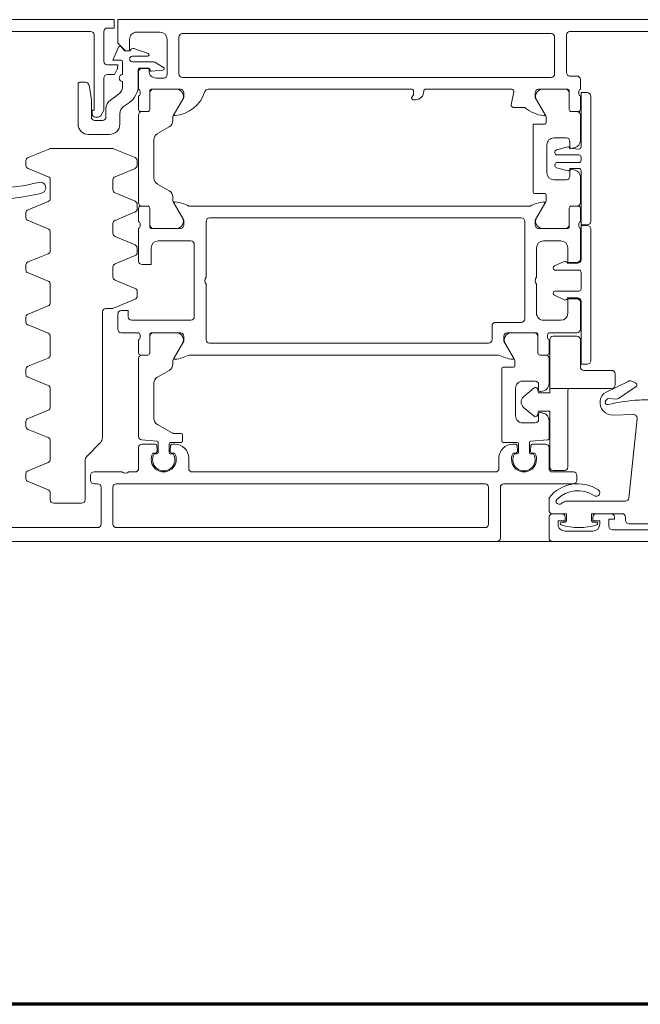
# Model space of a CAD drawing. Header units: centimetres. Extents: x -1631 to 21770, y -8842 to 3590.
# Tile 45 of 142: x 474.57 to 483.49, y 1005.83 to 1019.98. Entities that reach past the tile are written whole.
import ezdxf

# ---------------------------------------------------------------- set-up
doc = ezdxf.new("R2010")
doc.units = ezdxf.units.CM
doc.linetypes.add('Długa kreska', pattern=[142.875, 95.25, -47.625])
for name, color, linetype, lineweight in [('A-DETL', 90, 'Continuous', 9), ('A-DETL-GENF', 92, 'Continuous', 9), ('A-DOOR', 31, 'Continuous', 13)]:
    doc.layers.add(name, color=color, linetype=linetype, lineweight=lineweight)

# ---------------------------------------------------------------- blocks, each defined once
blk = doc.blocks.new('Schueco_FWS_ADS-75-SimplySmart_inw_Family-02 - FWS SI insert unit 90-2368450-6_piętro IV __13_80 m_ - stan projektowany')
at = {"layer": 'A-DETL-GENF'}
blk.add_line((74.6, 0.9), (-74.6, 0.9), dxfattribs=at)
at = {"layer": 'A-DOOR'}
for p, q in [((-68.35, 0.9), (-74.5, 0.9)), ((-68.3, 0.55), (-68.3, 0.85)), ((-67.6, 0.85), (-67.6, 0.12)), ((-58.95, 0.9), (-67.55, 0.9)), ((-70.5, 0.73), (-69.21, 0.73)), ((-68.93, 0.75), (-68.53, 0.75)), ((-69.45, 0.645), (-70.3, 0.645)), ((-69.4, 0.55), (-69.4, 0.595)), ((-68.98, 0.62), (-68.93, 0.62)), ((-68.53, 0.62), (-68.48, 0.62)), ((-67.43, 0.12), (-67.43, 0.65)), ((-67.38, 0.7), (-62.08, 0.7)), ((-62.03, 0.65), (-62.03, 0.12)), ((-61.86, 0.12), (-61.86, 0.65)), ((-61.81, 0.7), (-59.81, 0.7)), ((-69.19, 0.5), (-68.98, 0.5)), ((-68.48, 0.5), (-68.35, 0.5)), ((-68.3, 0.27), (-68.3, 0.45)), ((-69.397, 0.32), (-68.557, 0.32)), ((-61.63, 0.3), (-61.63, -0.259)), ((-61.18, 0.35), (-61.58, 0.35)), ((-61.13, 0.203), (-61.13, 0.3)), ((-69.567, -0.869), (-69.447, 0.275)), ((-60.811, 0.038), (-61.099, 0.157)), ((-68.7, 0.02), (-68.7, -0.05)), ((-67.65, 0.07), (-68.65, 0.07)), ((-62.08, 0.07), (-67.38, 0.07)), ((-61.76, 0.07), (-61.81, 0.07)), ((-61.71, -0.05), (-61.71, 0.02)), ((-68.65, -0.1), (-68.35, -0.1)), ((-67.53, -0.1), (-63.17, -0.1)), ((-62.35, -0.1), (-62.26, -0.1)), ((-62.16, -0.1), (-61.76, -0.1)), ((-61.099, -0.237), (-60.811, -0.118)), ((-60.78, -0.002), (-60.78, -0.078)), ((-68.3, -0.15), (-68.3, -0.45)), ((-67.58, -0.3), (-67.58, -0.15)), ((-63.12, -0.15), (-63.12, -0.3)), ((-62.4, -0.45), (-62.4, -0.15)), ((-68.062, -0.37), (-68.096, -0.37)), ((-68.04, -0.36), (-68.076, -0.36)), ((-68.04, -0.482), (-68.033, -0.403)), ((-68.02, -0.522), (-68.02, -0.38)), ((-67.86, -0.38), (-67.86, -0.505)), ((-67.847, -0.403), (-67.84, -0.482)), ((-67.804, -0.36), (-67.84, -0.36)), ((-67.784, -0.37), (-67.817, -0.37)), ((-62.882, -0.37), (-62.916, -0.37)), ((-62.896, -0.36), (-62.86, -0.36)), ((-62.86, -0.482), (-62.853, -0.403)), ((-62.84, -0.38), (-62.84, -0.505)), ((-62.68, -0.522), (-62.68, -0.38)), ((-62.667, -0.403), (-62.66, -0.482)), ((-62.66, -0.36), (-62.624, -0.36)), ((-62.604, -0.37), (-62.637, -0.37)), ((-61.659, -0.329), (-61.851, -0.521)), ((-61.13, -0.547), (-61.13, -0.283)), ((-68.282, -0.563), (-68.038, -0.542)), ((-68.25, -0.5), (-68.059, -0.5)), ((-67.84, -0.525), (-67.64, -0.525)), ((-67.821, -0.5), (-67.78, -0.5)), ((-67.62, -0.545), (-67.62, -1.585)), ((-63.03, -0.545), (-63.03, -0.635)), ((-62.86, -0.525), (-63.01, -0.525)), ((-62.92, -0.5), (-62.879, -0.5)), ((-62.446, -0.561), (-62.662, -0.542)), ((-62.641, -0.5), (-62.45, -0.5)), ((-68.3, -0.846), (-68.3, -0.583)), ((-62.4, -1.729), (-62.4, -0.61)), ((-61.88, -0.591), (-61.88, -2.4)), ((-60.811, -0.712), (-61.099, -0.593)), ((-67.92, -0.805), (-68.1, -0.805)), ((-60.78, -0.752), (-60.78, -0.828)), ((-69.221, -0.917), (-69.516, -0.924)), ((-68.181, -0.954), (-68.226, -0.942)), ((-68.15, -0.855), (-68.15, -0.93)), ((-67.82, -1.305), (-67.82, -0.905)), ((-62.62, -0.869), (-62.62, -1.375)), ((-61.099, -0.987), (-60.811, -0.868)), ((-69.114, -1.123), (-69.125, -1.138)), ((-61.13, -1.297), (-61.13, -1.033)), ((-69.299, -1.157), (-69.551, -1.326)), ((-69.436, -1.402), (-69.122, -1.249)), ((-69.159, -1.154), (-69.269, -1.148)), ((-68.226, -1.268), (-68.181, -1.256)), ((-69.548, -1.377), (-69.506, -1.399)), ((-68.3, -1.729), (-68.3, -1.364)), ((-68.15, -1.28), (-68.15, -1.355)), ((-68.1, -1.405), (-67.92, -1.405)), ((-60.811, -1.462), (-61.099, -1.343)), ((-62.67, -1.462), (-62.84, -1.56)), ((-60.78, -1.502), (-60.78, -1.578)), ((-67.81, -1.625), (-67.81, -1.691)), ((-67.64, -1.605), (-67.79, -1.605)), ((-62.89, -1.647), (-62.89, -1.691)), ((-61.099, -1.737), (-60.811, -1.618)), ((-68.9, -3.59), (-68.9, -1.7)), ((-68.3, -1.81), (-68.3, -2)), ((-68.171, -1.78), (-68.27, -1.78)), ((-68.17, -1.779), (-68.25, -1.779)), ((-68.141, -2.08), (-68.141, -1.81)), ((-68.14, -2.049), (-68.14, -1.809)), ((-67.803, -1.716), (-67.669, -1.949)), ((-63.12, -1.78), (-67.58, -1.78)), ((-62.897, -1.716), (-63.031, -1.949)), ((-62.56, -2.049), (-62.56, -1.809)), ((-62.559, -1.81), (-62.559, -2.08)), ((-62.53, -1.779), (-62.45, -1.779)), ((-62.43, -1.78), (-62.529, -1.78)), ((-62.4, -2), (-62.4, -1.81)), ((-61.13, -2.047), (-61.13, -1.783)), ((-67.43, -1.95), (-63.42, -1.95)), ((-68.3, -2.1), (-68.7, -2.1)), ((-68.28, -2.028), (-68.28, -2.072)), ((-67.7, -2.1), (-68.121, -2.1)), ((-67.756, -2.099), (-68.09, -2.099)), ((-67.48, -2.2), (-67.48, -2)), ((-63.37, -2), (-63.37, -2.8)), ((-62.579, -2.1), (-63, -2.1)), ((-62.944, -2.099), (-62.61, -2.099)), ((-62.42, -2.072), (-62.42, -2.028)), ((-62.15, -2.1), (-62.4, -2.1)), ((-60.811, -2.212), (-61.099, -2.093)), ((-68.75, -2.15), (-68.75, -2.54)), ((-67.9, -2.25), (-67.53, -2.25)), ((-62.1, -2.37), (-62.1, -2.15)), ((-60.78, -2.252), (-60.78, -2.328)), ((-68.47, -2.28), (-68.22, -2.28)), ((-68.12, -2.38), (-68.12, -2.8)), ((-67.95, -3.7), (-67.95, -2.3)), ((-63.2, -3.37), (-63.2, -2.33)), ((-63.15, -2.28), (-62.3, -2.28)), ((-61.099, -2.487), (-60.811, -2.368)), ((-62.039, -2.454), (-62.349, -2.582)), ((-61.93, -2.45), (-62.02, -2.45)), ((-61.13, -2.797), (-61.13, -2.533)), ((-68.71, -2.6), (-68.56, -2.6)), ((-68.519, -2.574), (-68.377, -2.64)), ((-68.36, -2.667), (-68.36, -2.67)), ((-62.38, -2.628), (-62.38, -2.692)), ((-68.76, -2.73), (-68.76, -2.97)), ((-68.39, -2.7), (-68.73, -2.7)), ((-62.349, -2.738), (-62.061, -2.857)), ((-68.12, -2.9), (-68.12, -3.32)), ((-63.37, -2.9), (-63.37, -3.7)), ((-62.03, -2.903), (-62.03, -3.043)), ((-60.811, -2.962), (-61.099, -2.843)), ((-68.73, -3), (-68.39, -3)), ((-68.56, -3.1), (-68.71, -3.1)), ((-68.377, -3.06), (-68.519, -3.126)), ((-68.36, -3.03), (-68.36, -3.033)), ((-62.061, -3.089), (-62.349, -3.209)), ((-60.78, -3.002), (-60.78, -3.078)), ((-68.75, -3.16), (-68.75, -3.6)), ((-62.4, -3.6), (-62.4, -3.13)), ((-61.099, -3.237), (-60.811, -3.118)), ((-62.38, -3.255), (-62.38, -3.318)), ((-62.349, -3.364), (-62.061, -3.484)), ((-61.13, -3.547), (-61.13, -3.283)), ((-68.22, -3.42), (-68.47, -3.42)), ((-62.68, -3.42), (-63.15, -3.42)), ((-62.03, -3.53), (-62.03, -3.67)), ((-68.73, -3.628), (-68.73, -3.672)), ((-68.591, -3.89), (-68.591, -3.62)), ((-68.59, -3.891), (-68.59, -3.651)), ((-68.571, -3.6), (-68.15, -3.6)), ((-68.54, -3.601), (-68.206, -3.601)), ((-63, -3.6), (-62.579, -3.6)), ((-62.61, -3.601), (-62.944, -3.601)), ((-62.56, -3.891), (-62.56, -3.651)), ((-62.559, -3.62), (-62.559, -3.89)), ((-62.42, -3.672), (-62.42, -3.628)), ((-60.811, -3.712), (-61.099, -3.593)), ((-68.9, -5.501), (-68.9, -3.701)), ((-68.75, -3.7), (-68.75, -3.89)), ((-68.119, -3.751), (-68.253, -3.984)), ((-63.42, -3.75), (-67.9, -3.75)), ((-63.031, -3.751), (-62.897, -3.984)), ((-62.4, -3.89), (-62.4, -3.7)), ((-62.061, -3.716), (-62.349, -3.836)), ((-60.78, -3.752), (-60.78, -3.828)), ((-68.72, -3.92), (-68.621, -3.92)), ((-68.7, -3.921), (-68.62, -3.921)), ((-68.03, -3.92), (-63.12, -3.92)), ((-62.45, -3.921), (-62.53, -3.921)), ((-62.529, -3.92), (-62.43, -3.92)), ((-62.38, -3.882), (-62.38, -3.945)), ((-61.099, -3.987), (-60.811, -3.868)), ((-68.75, -4.341), (-68.75, -3.971)), ((-68.26, -4.009), (-68.26, -4.08)), ((-68.24, -4.1), (-68.09, -4.1)), ((-62.89, -4.009), (-62.89, -4.053)), ((-62.4, -5.229), (-62.4, -3.971)), ((-62.349, -3.991), (-62.061, -4.111)), ((-61.13, -4.297), (-61.13, -4.033)), ((-68.07, -4.12), (-68.07, -5.08)), ((-62.84, -4.14), (-62.67, -4.238)), ((-62.03, -4.157), (-62.03, -4.297)), ((-68.6, -4.35), (-68.6, -4.425)), ((-68.37, -4.3), (-68.55, -4.3)), ((-62.62, -4.325), (-62.62, -4.875)), ((-62.061, -4.343), (-62.349, -4.462)), ((-60.811, -4.462), (-61.099, -4.343)), ((-68.631, -4.449), (-68.676, -4.437)), ((-68.574, -4.429), (-68.407, -4.473)), ((-68.384, -4.502), (-68.384, -4.516)), ((-68.27, -4.8), (-68.27, -4.4)), ((-62.38, -4.508), (-62.38, -4.572)), ((-60.78, -4.502), (-60.78, -4.578)), ((-68.76, -4.576), (-68.76, -4.626)), ((-68.414, -4.546), (-68.73, -4.546)), ((-68.73, -4.656), (-68.414, -4.656)), ((-62.349, -4.618), (-62.039, -4.746)), ((-61.121, -4.746), (-60.811, -4.618)), ((-68.676, -4.763), (-68.631, -4.751)), ((-68.6, -4.775), (-68.6, -4.85)), ((-68.407, -4.728), (-68.574, -4.773)), ((-68.384, -4.686), (-68.384, -4.699)), ((-62.02, -4.75), (-61.14, -4.75)), ((-68.75, -5.229), (-68.75, -4.859)), ((-68.55, -4.9), (-68.37, -4.9)), ((-61.68, -4.95), (-61.98, -4.95)), ((-62.67, -4.962), (-62.84, -5.06)), ((-68.26, -5.12), (-68.26, -5.191)), ((-68.253, -5.216), (-68.119, -5.449)), ((-68.09, -5.1), (-68.24, -5.1)), ((-62.897, -5.216), (-63.031, -5.449)), ((-62.89, -5.147), (-62.89, -5.191)), ((-62.13, -5.1), (-62.13, -5.249)), ((-61.93, -5.322), (-61.93, -5.2)), ((-61.863, -5.227), (-61.895, -5.289)), ((-61.88, -5.15), (-61.77, -5.15)), ((-61.78, -5.2), (-61.818, -5.2)), ((-61.53, -5.68), (-61.53, -5.1)), ((-68.75, -5.31), (-68.75, -5.5)), ((-68.621, -5.28), (-68.72, -5.28)), ((-68.62, -5.279), (-68.7, -5.279)), ((-68.591, -5.58), (-68.591, -5.31)), ((-68.59, -5.549), (-68.59, -5.309)), ((-67.786, -5.34), (-67.95, -5.34)), ((-67.793, -5.564), (-67.756, -5.376)), ((-62.56, -5.549), (-62.56, -5.309)), ((-62.559, -5.31), (-62.559, -5.58)), ((-62.53, -5.279), (-62.45, -5.279)), ((-62.43, -5.28), (-62.529, -5.28)), ((-62.4, -5.5), (-62.4, -5.31)), ((-62.183, -5.352), (-62.267, -5.41)), ((-61.9, -5.312), (-61.9, -5.76)), ((-61.73, -5.28), (-61.73, -5.25)), ((-66.345, -5.45), (-66.38, -5.45)), ((-62.106, -5.523), (-61.994, -5.445)), ((-68.75, -5.6), (-68.75, -5.74)), ((-68.73, -5.528), (-68.73, -5.572)), ((-68.15, -5.6), (-68.571, -5.6)), ((-68.206, -5.599), (-68.54, -5.599)), ((-66.52, -5.6), (-67.764, -5.6)), ((-66.5, -5.57), (-66.5, -5.58)), ((-63.4, -5.6), (-66.33, -5.6)), ((-62.579, -5.6), (-63, -5.6)), ((-62.944, -5.599), (-62.61, -5.599)), ((-62.42, -5.572), (-62.42, -5.528)), ((-62.4, -5.85), (-62.4, -5.6)), ((-62.395, -5.656), (-62.395, -5.885)), ((-62.17, -5.71), (-62.17, -5.646)), ((-68.7, -5.79), (-68.6, -5.79)), ((-68.33, -5.77), (-63.03, -5.77)), ((-62.76, -5.76), (-62.65, -5.76)), ((-61.637, -5.7), (-61.55, -5.7)), ((-68.55, -5.84), (-68.55, -6.38)), ((-68.38, -6.35), (-68.38, -5.82)), ((-62.98, -5.82), (-62.98, -6.35)), ((-62.81, -6.32), (-62.81, -5.81)), ((-62.758, -5.911), (-62.632, -5.988)), ((-62.584, -5.858), (-62.75, -5.874)), ((-62.562, -5.885), (-62.562, -5.878)), ((-62.415, -5.905), (-62.542, -5.905)), ((-62.17, -6), (-62.17, -5.81)), ((-61.95, -5.81), (-62.042, -5.81)), ((-62.606, -5.995), (-62.31, -5.995)), ((-62.31, -6.075), (-62.53, -6.075)), ((-61.9, -6), (-61.9, -6.43)), ((-62.536, -6.114), (-62.333, -6.184)), ((-68.6, -6.43), (-69.89, -6.43)), ((-63.03, -6.4), (-68.33, -6.4)), ((-62.37, -6.42), (-62.71, -6.42)), ((-59.4, -6.43), (-61.71, -6.43))]:
    blk.add_line(p, q, dxfattribs=at)
at = {"layer": 'A-DOOR', "flags": 128}
for points in [[(-68.91, 0.6), (-68.91, 0.5), (-69.35, 0.5)], [(-69.16, 0.68), (-69.16, 0.58), (-69.24, 0.58), (-69.24, 0.55)], [(-68.93, 0.55), (-68.93, 0.6), (-69.03, 0.6), (-69.03, 0.65)], [(-68.35, 0.5), (-68.55, 0.5), (-68.55, 0.6)], [(-68.43, 0.65), (-68.43, 0.6), (-68.53, 0.6), (-68.53, 0.55)], [(-63.01, -0.655), (-62.895, -0.655), (-62.67, -0.782)], [(-68.85, -1.65), (-68.76, -1.65), (-68.76, -2.55)], [(-67.788, -1.741), (-67.65, -1.98), (-67.65, -2.05)], [(-63.05, -2.05), (-63.05, -1.98), (-62.912, -1.741)], [(-68.7, -2.59), (-68.57, -2.59), (-68.57, -2.38)], [(-62.25, -2.33), (-62.25, -2.42), (-62.15, -2.42)], [(-68.57, -3.32), (-68.57, -3.11), (-68.7, -3.11)], [(-62.45, -3.08), (-62.58, -3.08), (-62.58, -3.32)], [(-68.76, -3.15), (-68.76, -3.64), (-68.85, -3.64)], [(-68.85, -3.651), (-68.76, -3.651), (-68.76, -4.431)], [(-68.1, -3.65), (-68.1, -3.72), (-68.238, -3.959)], [(-62.912, -3.959), (-63.05, -3.72), (-63.05, -3.65)], [(-68.73, -4.461), (-68.6, -4.461), (-68.599, -4.444), (-68.6, -4.461)], [(-61.95, -6.48), (-62.05, -6.48), (-62.05, -6.6), (-59.1, -6.6), (-59.1, -4.65)], [(-68.76, -4.771), (-68.76, -5.551), (-68.85, -5.551)], [(-68.6, -4.741), (-68.599, -4.757), (-68.6, -4.751), (-68.73, -4.741)], [(-61.72, -5.2), (-61.72, -5.45), (-61.687, -5.658)], [(-68.238, -5.241), (-68.1, -5.48), (-68.1, -5.55)], [(-63.05, -5.55), (-63.05, -5.48), (-62.912, -5.241)], [(-61.76, -6.38), (-61.76, -5.3), (-61.75, -5.3)], [(-66.35, -5.58), (-66.35, -5.518), (-66.331, -5.491), (-66.325, -5.47)], [(-62.55, -5.86), (-62.55, -5.9), (-62.45, -5.9)], [(-62.06, -5.821), (-62.098, -5.896), (-62.1, -5.95), (-61.95, -5.95)], [(-62.112, -6.206), (-62.03, -6.02), (-62.15, -6.02)], [(-70.75, -6.6), (-62.1, -6.6), (-62.1, -6.26), (-62.21, -6.15), (-62.27, -6.15), (-62.27, -6.32)], [(-62.265, -6.15), (-62.2, -6.15), (-62.146, -6.212)]]:
    blk.add_lwpolyline(points, dxfattribs=at)
for points in [[(-68.36, -0.12), (-68.52, -0.12)], [(-68.57, -0.17), (-68.57, -1.27)], [(-68.134, -0.916), (-68.15, -0.975), (-68.31, -0.975), (-68.31, -0.17), (-68.31, -0.975), (-68.15, -0.975)], [(-67.934, -1.028), (-68.086, -0.901)], [(-68.58, -1.3), (-68.31, -1.3), (-68.31, -1.235), (-68.15, -1.235), (-68.134, -1.294), (-68.15, -1.235), (-68.31, -1.235), (-68.31, -1.3)], [(-68.086, -1.309), (-67.934, -1.182)], [(-69.25, -1.51), (-69.25, -1.35)], [(-69.2, -1.3), (-68.31, -1.3), (-68.31, -2), (-68.31, -1.3)], [(-68.8, -1.56), (-69.2, -1.56)], [(-68.75, -2), (-68.75, -1.61)], [(-68.36, -2.05), (-68.7, -2.05)]]:
    blk.add_lwpolyline(points, close=True, dxfattribs=at)
at = {"layer": 'A-DOOR'}
for centre, radius, start, end in [((-68.35, 0.85), 0.05, 360, 90), ((-67.55, 0.85), 0.05, 90, 180), ((-69.21, 0.68), 0.05, 360, 90), ((-68.93, 0.65), 0.1, 90, 180), ((-68.53, 0.65), 0.1, 360, 90), ((-69.45, 0.595), 0.05, 360, 90), ((-68.98, 0.64), 0.02, 108.1806, 270), ((-68.73, -0.121), 0.821, 71.8194, 108.1806), ((-68.93, 0.6), 0.02, 0, 90), ((-68.53, 0.6), 0.02, 90, 180), ((-68.48, 0.64), 0.02, 270, 71.8194), ((-67.38, 0.65), 0.05, 90, 180), ((-62.08, 0.65), 0.05, 360, 90), ((-61.81, 0.65), 0.05, 90, 180), ((-69.35, 0.55), 0.05, 180, 270), ((-69.19, 0.55), 0.05, 180, 270), ((-68.98, 0.55), 0.05, 270, 360), ((-68.48, 0.55), 0.05, 180, 270), ((-68.35, 0.55), 0.05, 270, 360), ((-68.35, 0.45), 0.05, 0, 90), ((-69.397, 0.27), 0.05, 90, 174), ((-68.715, 0.6), 0.43, 236.44, 314.9859), ((-68.557, 0.42), 0.1, 270, 315.573), ((-68.45, 0.315), 0.05, 18.0358, 135.573), ((-68.435, 0.32), 0.0341, 314.9859, 18.0358), ((-61.58, 0.3), 0.05, 90, 180), ((-61.18, 0.3), 0.05, 0, 90), ((-68.98, 0.2), 0.05, 56.44, 236.44), ((-68.715, 0.6), 0.53, 236.44, 321.4946), ((-61.08, 0.203), 0.05, 180, 247.5), ((-68.65, 0.02), 0.05, 90, 180), ((-67.65, 0.12), 0.05, 270, 360), ((-67.38, 0.12), 0.05, 180, 270), ((-62.08, 0.12), 0.05, 270, 0), ((-61.81, 0.12), 0.05, 180, 270), ((-61.76, 0.02), 0.05, 360, 90), ((-60.83, -0.008), 0.05, 7.1452, 67.5), ((-68.65, -0.05), 0.05, 180, 270), ((-68.52, -0.17), 0.05, 90, 180), ((-68.52, -0.17), 0.05, 90, 180), ((-68.36, -0.17), 0.05, 360, 90), ((-68.36, -0.17), 0.05, 360, 90), ((-68.35, -0.15), 0.05, 0, 90), ((-67.94, -0.28), 0.18, 330, 210), ((-67.94, -0.275), 0.16, 327.9154, 212.0846), ((-67.53, -0.15), 0.05, 90, 180), ((-63.17, -0.15), 0.05, 360, 90), ((-62.76, -0.28), 0.18, 330, 210), ((-62.76, -0.275), 0.16, 327.91, 212.09), ((-62.35, -0.15), 0.05, 90, 180), ((-62.21, -0.153), 0.0725, 46.3972, 133.6028), ((-61.76, -0.05), 0.05, 270, 0), ((-60.83, -0.072), 0.05, 292.5, 352.8548), ((-61.73, -0.259), 0.1, 315, 360), ((-61.08, -0.283), 0.05, 112.5, 180), ((-68.062, -0.4), 0.03, 355, 90), ((-68.04, -0.38), 0.02, 360, 90), ((-67.84, -0.38), 0.02, 90, 180), ((-67.817, -0.4), 0.03, 90, 185), ((-67.78, -0.3), 0.2, 270, 360), ((-62.92, -0.3), 0.2, 180, 270), ((-62.882, -0.4), 0.03, 355, 90), ((-62.86, -0.38), 0.02, 360, 90), ((-62.66, -0.38), 0.02, 90, 180), ((-62.637, -0.4), 0.03, 90, 185), ((-68.25, -0.45), 0.05, 180, 270), ((-68.28, -0.583), 0.02, 95, 180), ((-68.059, -0.48), 0.02, 270, 355), ((-68.04, -0.522), 0.02, 275, 0), ((-67.84, -0.505), 0.02, 180, 270), ((-67.821, -0.48), 0.02, 185, 270), ((-67.64, -0.545), 0.02, 0, 90), ((-63.01, -0.545), 0.02, 90, 180), ((-62.879, -0.48), 0.02, 270, 355), ((-62.86, -0.505), 0.02, 270, 0), ((-62.66, -0.522), 0.02, 180, 265), ((-62.641, -0.48), 0.02, 185, 270), ((-62.45, -0.45), 0.05, 270, 360), ((-62.45, -0.61), 0.05, 360, 85), ((-61.78, -0.591), 0.1, 135, 180), ((-61.08, -0.547), 0.05, 180, 247.5), ((-63.01, -0.635), 0.02, 180, 270), ((-62.895, -0.675), 0.02, 60, 90), ((-68.2, -0.846), 0.1, 180, 255), ((-68.1, -0.855), 0.05, 90, 180), ((-67.92, -0.905), 0.1, 360, 90), ((-62.72, -0.869), 0.1, 360, 60), ((-60.83, -0.758), 0.05, 7.1452, 67.5), ((-60.83, -0.822), 0.05, 292.5, 352.8548), ((-69.517, -0.874), 0.05, 174, 271.3918), ((-69.217, -1.102), 0.185, 352.9334, 91.3918), ((-68.175, -0.93), 0.025, 255, 0), ((-68.105, -0.924), 0.03, 50, 165), ((-68.105, -0.924), 0.03, 50, 165), ((-61.08, -1.033), 0.05, 112.5, 180), ((-69.707, 0.863), 2, 264.6048, 273.2163), ((-69.735, 1.362), 2.5, 273.2163, 283.531), ((-69.142, -1.102), 0.035, 323, 103.531), ((-69.192, -1.105), 0.16, 296, 352.9334), ((-67.998, -1.105), 0.1, 310, 50), ((-67.998, -1.105), 0.1, 310, 50), ((-69.272, -1.198), 0.05, 87, 124), ((-69.157, -1.114), 0.04, 267, 323), ((-68.62, -1.27), 0.05, 323.1301, 0), ((-68.62, -1.27), 0.05, 323.1301, 0), ((-68.2, -1.364), 0.1, 105, 180), ((-68.175, -1.28), 0.025, 0, 105), ((-69.534, -1.351), 0.03, 124, 242), ((-69.469, -1.329), 0.08, 242, 294), ((-69.2, -1.35), 0.05, 90, 180), ((-69.2, -1.35), 0.05, 90, 180), ((-68.1, -1.355), 0.05, 180, 270), ((-68.105, -1.286), 0.03, 195, 310), ((-68.105, -1.286), 0.03, 195, 310), ((-67.92, -1.305), 0.1, 270, 0), ((-62.72, -1.375), 0.1, 300, 360), ((-61.08, -1.297), 0.05, 180, 247.5), ((-69.2, -1.51), 0.05, 180, 270), ((-69.2, -1.51), 0.05, 180, 270), ((-60.83, -1.508), 0.05, 7.1452, 67.5), ((-68.85, -1.7), 0.05, 90, 180), ((-68.8, -1.61), 0.05, 360, 90), ((-68.8, -1.61), 0.05, 0, 90), ((-67.79, -1.625), 0.02, 90, 180), ((-67.76, -1.691), 0.05, 180, 210), ((-67.64, -1.585), 0.02, 270, 0), ((-62.94, -1.691), 0.05, 330, 0), ((-62.79, -1.647), 0.1, 120, 180), ((-60.83, -1.572), 0.05, 292.5, 352.8548), ((-68.25, -1.729), 0.05, 180, 270), ((-68.27, -1.81), 0.03, 90, 180), ((-68.171, -1.81), 0.03, 0, 90), ((-68.17, -1.809), 0.03, 0, 90), ((-67.776, -1.734), 0.0138, 84.6714, 210), ((-67.821, -2.218), 0.5, 61.1395, 84.6714), ((-62.879, -2.218), 0.5, 95.3286, 118.8605), ((-62.924, -1.734), 0.0138, 330, 95.3286), ((-62.53, -1.809), 0.03, 90, 180), ((-62.529, -1.81), 0.03, 90, 180), ((-62.45, -1.729), 0.05, 270, 0), ((-62.43, -1.81), 0.03, 0, 90), ((-61.08, -1.783), 0.05, 112.5, 180), ((-67.756, -1.999), 0.1, 270, 30), ((-67.43, -2), 0.05, 90, 180), ((-63.42, -2), 0.05, 0, 90), ((-62.944, -1.999), 0.1, 150, 270), ((-68.7, -2), 0.05, 180, 270), ((-68.7, -2), 0.05, 180, 270), ((-68.7, -2.15), 0.05, 90, 180), ((-68.36, -2), 0.05, 270, 0), ((-68.36, -2), 0.05, 270, 360), ((-68.31, -2.028), 0.03, 0, 70.5288), ((-68.31, -2.072), 0.03, 289.4712, 0), ((-68.121, -2.08), 0.02, 180, 270), ((-68.09, -2.049), 0.05, 180, 270), ((-67.7, -2.05), 0.05, 270, 0), ((-63, -2.05), 0.05, 180, 270), ((-62.61, -2.049), 0.05, 270, 0), ((-62.579, -2.08), 0.02, 270, 360), ((-62.39, -2.028), 0.03, 109.4712, 180), ((-62.39, -2.072), 0.03, 180, 250.5288), ((-62.15, -2.15), 0.05, 0, 90), ((-61.08, -2.047), 0.05, 180, 247.5), ((-67.9, -2.3), 0.05, 90, 180), ((-67.53, -2.2), 0.05, 270, 0), ((-60.83, -2.258), 0.05, 7.1452, 67.5), ((-68.47, -2.38), 0.1, 90, 180), ((-68.22, -2.38), 0.1, 360, 90), ((-63.15, -2.33), 0.05, 90, 180), ((-62.3, -2.33), 0.05, 0, 90), ((-62.15, -2.37), 0.05, 270, 360), ((-61.93, -2.4), 0.05, 270, 0), ((-60.83, -2.322), 0.05, 292.5, 352.8548), ((-68.7, -2.54), 0.05, 180, 270), ((-62.02, -2.5), 0.05, 90, 112.5), ((-61.08, -2.533), 0.05, 112.5, 180), ((-68.71, -2.55), 0.05, 180, 270), ((-68.532, -2.601), 0.03, 65, 158.2882), ((-68.39, -2.67), 0.03, 270, 0), ((-68.39, -2.667), 0.03, 0, 65), ((-62.33, -2.628), 0.05, 112.5, 180), ((-68.73, -2.73), 0.03, 90, 180), ((-68.172, -2.85), 0.0725, 316.3972, 43.6028), ((-63.422, -2.85), 0.0725, 316.3972, 43.6028), ((-62.33, -2.692), 0.05, 180, 247.5), ((-61.08, -2.797), 0.05, 180, 247.5), ((-68.73, -2.97), 0.03, 180, 270), ((-62.08, -2.903), 0.05, 0, 67.5), ((-60.83, -3.008), 0.05, 7.1452, 67.5), ((-68.71, -3.15), 0.05, 90, 180), ((-68.7, -3.16), 0.05, 90, 180), ((-68.532, -3.099), 0.03, 201.7118, 295), ((-68.39, -3.03), 0.03, 0, 90), ((-68.39, -3.033), 0.03, 295, 0), ((-62.45, -3.13), 0.05, 0, 90), ((-62.08, -3.043), 0.05, 292.5, 0), ((-60.83, -3.072), 0.05, 292.5, 352.8548), ((-62.33, -3.255), 0.05, 112.5, 180), ((-61.08, -3.283), 0.05, 112.5, 180), ((-68.47, -3.32), 0.1, 180, 270), ((-68.22, -3.32), 0.1, 270, 360), ((-63.15, -3.37), 0.05, 180, 270), ((-62.68, -3.32), 0.1, 270, 360), ((-62.33, -3.318), 0.05, 180, 247.5), ((-62.08, -3.53), 0.05, 0, 67.5), ((-68.85, -3.59), 0.05, 180, 270), ((-68.85, -3.701), 0.05, 90, 180), ((-68.76, -3.628), 0.03, 0, 70.5288), ((-68.76, -3.672), 0.03, 289.4712, 0), ((-68.571, -3.62), 0.02, 90, 180), ((-68.54, -3.651), 0.05, 90, 180), ((-68.206, -3.701), 0.1, 330, 90), ((-68.15, -3.65), 0.05, 0, 90), ((-63, -3.65), 0.05, 90, 180), ((-62.944, -3.701), 0.1, 90, 210), ((-62.61, -3.651), 0.05, 0, 90), ((-62.579, -3.62), 0.02, 0, 90), ((-62.39, -3.628), 0.03, 109.4712, 180), ((-62.39, -3.672), 0.03, 180, 250.5288), ((-62.08, -3.67), 0.05, 292.5, 0), ((-61.08, -3.547), 0.05, 180, 247.5), ((-67.9, -3.7), 0.05, 180, 270), ((-63.42, -3.7), 0.05, 270, 0), ((-60.83, -3.758), 0.05, 7.1452, 67.5), ((-68.72, -3.89), 0.03, 180, 270), ((-68.7, -3.971), 0.05, 90, 180), ((-68.621, -3.89), 0.03, 270, 0), ((-68.62, -3.891), 0.03, 270, 0), ((-68.226, -3.966), 0.0138, 150, 275.3286), ((-68.271, -3.482), 0.5, 275.3286, 298.8605), ((-62.879, -3.482), 0.5, 241.1395, 264.6714), ((-62.924, -3.966), 0.0138, 264.6714, 30), ((-62.53, -3.891), 0.03, 180, 270), ((-62.529, -3.89), 0.03, 180, 270), ((-62.45, -3.971), 0.05, 0, 90), ((-62.43, -3.89), 0.03, 270, 0), ((-62.33, -3.882), 0.05, 112.5, 180), ((-62.33, -3.945), 0.05, 180, 247.5), ((-60.83, -3.822), 0.05, 292.5, 352.8548), ((-68.21, -4.009), 0.05, 150, 180), ((-68.24, -4.08), 0.02, 180, 270), ((-68.09, -4.12), 0.02, 0, 90), ((-62.94, -4.009), 0.05, 0, 30), ((-62.79, -4.053), 0.1, 180, 240), ((-61.08, -4.033), 0.05, 112.5, 180), ((-60.267, -7.009), 2.994, 87.8817, 104.2277), ((-62.72, -4.325), 0.1, 0, 60), ((-62.08, -4.157), 0.05, 0, 67.5), ((-60.985, -4.184), 0.08, 103.4704, 285.301), ((-60.268, -7.009), 2.834, 91.5223, 104.2144), ((-68.65, -4.341), 0.1, 180, 255), ((-68.55, -4.35), 0.05, 90, 180), ((-68.37, -4.4), 0.1, 0, 90), ((-62.08, -4.297), 0.05, 292.5, 0), ((-61.08, -4.297), 0.05, 180, 247.5), ((-68.73, -4.431), 0.03, 180, 270), ((-68.625, -4.425), 0.025, 255, 0), ((-68.579, -4.448), 0.02, 75, 170), ((-68.414, -4.516), 0.03, 270, 0), ((-68.414, -4.502), 0.03, 0, 75), ((-62.33, -4.508), 0.05, 112.5, 180), ((-60.83, -4.508), 0.05, 7.1452, 67.5), ((-68.73, -4.576), 0.03, 90, 180), ((-68.73, -4.626), 0.03, 180, 270), ((-68.414, -4.686), 0.03, 0, 90), ((-62.33, -4.572), 0.05, 180, 247.5), ((-60.83, -4.572), 0.05, 292.5, 352.8548), ((-68.73, -4.771), 0.03, 90, 180), ((-68.65, -4.859), 0.1, 105, 180), ((-68.625, -4.775), 0.025, 0, 105), ((-68.579, -4.753), 0.02, 190, 285), ((-68.414, -4.699), 0.03, 285, 0), ((-68.37, -4.8), 0.1, 270, 0), ((-62.02, -4.7), 0.05, 247.5, 270), ((-61.14, -4.7), 0.05, 270, 292.5), ((-68.55, -4.85), 0.05, 180, 270), ((-62.72, -4.875), 0.1, 300, 0), ((-61.98, -5.1), 0.15, 90, 180), ((-61.68, -5.1), 0.15, 360, 90), ((-68.09, -5.08), 0.02, 270, 0), ((-62.79, -5.147), 0.1, 120, 180), ((-68.7, -5.229), 0.05, 180, 270), ((-68.24, -5.12), 0.02, 90, 180), ((-68.21, -5.191), 0.05, 180, 210), ((-68.226, -5.234), 0.0138, 83.8593, 210), ((-68.278, -5.717), 0.5, 48.9748, 83.8593), ((-62.876, -5.718), 0.5, 95.6226, 162.2516), ((-62.924, -5.234), 0.0138, 330, 95.6226), ((-62.94, -5.191), 0.05, 330, 0), ((-62.45, -5.229), 0.05, 270, 0), ((-61.88, -5.2), 0.05, 90, 180), ((-61.818, -5.25), 0.05, 90, 153), ((-61.78, -5.25), 0.05, 0, 90), ((-61.77, -5.2), 0.05, 0, 90), ((-68.72, -5.31), 0.03, 90, 180), ((-68.621, -5.31), 0.03, 360, 90), ((-68.62, -5.309), 0.03, 0, 90), ((-67.786, -5.37), 0.03, 349, 90), ((-62.53, -5.309), 0.03, 90, 180), ((-62.529, -5.31), 0.03, 90, 180), ((-62.43, -5.31), 0.03, 0, 90), ((-62.255, -5.249), 0.125, 305, 360), ((-62.08, -5.322), 0.15, 305, 0), ((-61.85, -5.312), 0.05, 153, 180), ((-61.75, -5.28), 0.02, 270, 0), ((-68.85, -5.501), 0.05, 180, 270), ((-68.76, -5.528), 0.03, 360, 70.5288), ((-68.206, -5.499), 0.1, 270, 30), ((-66.38, -5.57), 0.12, 90, 180), ((-66.33, -5.518), 0.02, 135, 180), ((-66.345, -5.47), 0.02, 0, 90), ((-66.345, -5.477), 0.02, 315, 0), ((-62.944, -5.499), 0.1, 150, 270), ((-62.39, -5.528), 0.03, 109.4712, 180), ((-62.095, -5.656), 0.3, 125, 180), ((-68.76, -5.572), 0.03, 289.4712, 0), ((-68.571, -5.58), 0.02, 180, 270), ((-68.54, -5.549), 0.05, 180, 270), ((-68.15, -5.55), 0.05, 270, 0), ((-67.764, -5.57), 0.03, 169, 270), ((-66.52, -5.58), 0.02, 270, 0), ((-66.33, -5.58), 0.02, 180, 270), ((-63.4, -5.55), 0.05, 270, 342.2516), ((-63, -5.55), 0.05, 180, 270), ((-62.61, -5.549), 0.05, 270, 360), ((-62.579, -5.58), 0.02, 270, 0), ((-62.39, -5.572), 0.03, 180, 250.5288), ((-62.02, -5.646), 0.15, 125, 180), ((-61.637, -5.65), 0.05, 189.0903, 270), ((-68.7, -5.74), 0.05, 180, 270), ((-68.6, -5.84), 0.05, 0, 90), ((-68.33, -5.82), 0.05, 90, 180), ((-63.03, -5.82), 0.05, 0, 90), ((-62.76, -5.81), 0.05, 90, 180), ((-62.65, -5.86), 0.1, 360, 90), ((-62.17, -5.76), 0.05, 270, 90), ((-61.95, -5.76), 0.05, 270, 0), ((-61.55, -5.68), 0.02, 270, 0), ((-62.748, -5.894), 0.02, 95.5, 238.815), ((-62.582, -5.878), 0.02, 0, 95.5), ((-62.542, -5.885), 0.02, 180, 270), ((-62.45, -5.85), 0.05, 270, 0), ((-62.415, -5.885), 0.02, 270, 0), ((-62.08, -5.905), 0.02, 153, 180), ((-62.042, -5.83), 0.02, 90, 153), ((-62.606, -5.945), 0.05, 238.815, 270), ((-62.53, -6.095), 0.02, 90, 251.0954), ((-62.31, -6.035), 0.04, 270, 90), ((-62.15, -6), 0.02, 180, 270), ((-61.95, -6), 0.05, 0, 90), ((-62.32, -6.146), 0.04, 251.0954, 336.1826), ((-62.265, -6.17), 0.02, 90, 156.1826), ((-62.131, -6.198), 0.02, 221.4237, 336.1613), ((-68.33, -6.35), 0.05, 180, 270), ((-63.03, -6.35), 0.05, 270, 0), ((-62.71, -6.32), 0.1, 180, 270), ((-62.37, -6.32), 0.1, 270, 0), ((-68.6, -6.38), 0.05, 270, 0), ((-61.95, -6.43), 0.05, 270, 0), ((-61.71, -6.38), 0.05, 180, 270)]:
    blk.add_arc(centre, radius, start, end, dxfattribs=at)

msp = doc.modelspace()

# ---------------------------------------------------------------- linework, layer by layer
at = {"layer": 'A-DETL', "linetype": 'Długa kreska', "lineweight": 70}
msp.add_line((1235.377, 1005.826), (294.377, 1005.826), dxfattribs=at)

# ---------------------------------------------------------------- block references
at = {"layer": 'A-DOOR', "rotation": 180}
msp.add_blockref('Schueco_FWS_ADS-75-SimplySmart_inw_Family-02 - FWS SI insert unit 90-2368450-6_piętro IV __13_80 m_ - stan projektowany', (413.877, 1013.376), dxfattribs=at)

doc.saveas('drawing.dxf')
